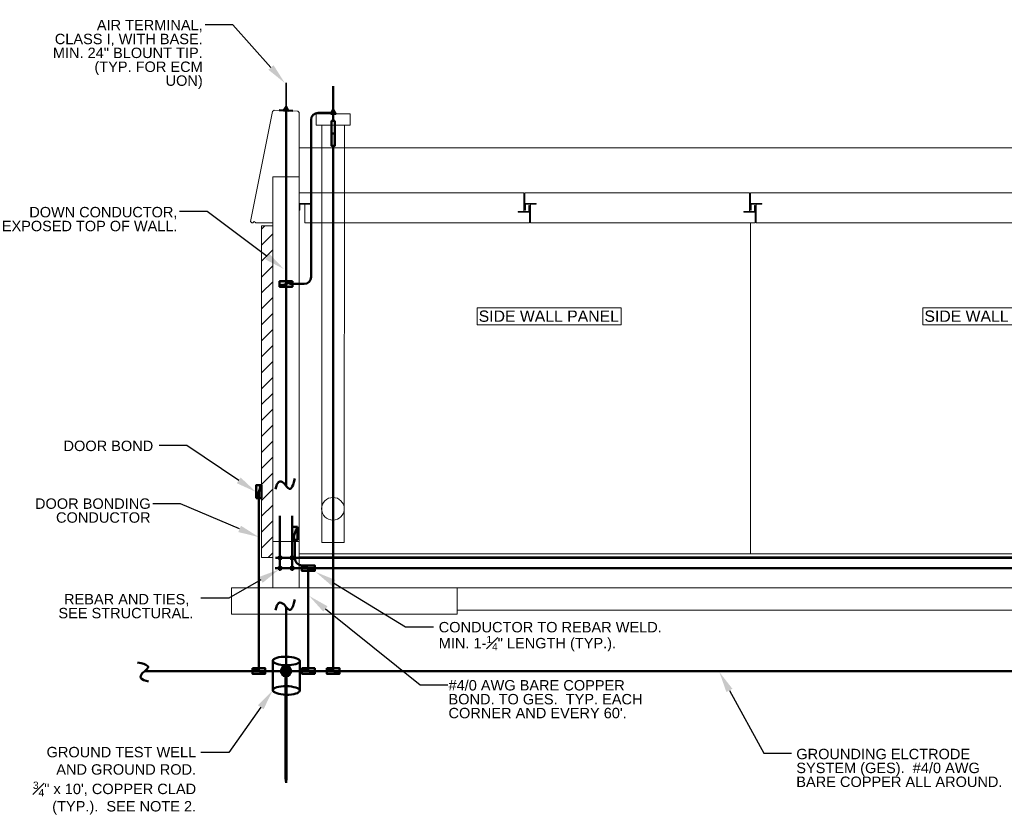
# Model space of a CAD drawing. Header units: inches. Extents: x 577 to 9538, y 274 to 2902.
# Tile 10 of 16: x 745 to 1596, y 1297 to 1978. Entities that reach past the tile are written whole.
import ezdxf
from ezdxf import colors
from ezdxf.entities.mleader import LeaderData, LeaderLine
from ezdxf.enums import TextEntityAlignment as Align
from ezdxf.math import Vec2, Vec3

# ---------------------------------------------------------------- set-up
doc = ezdxf.new("R2010")
doc.units = ezdxf.units.IN
doc.header["$MEASUREMENT"] = 0
for name, color, linetype, lineweight in [('E-ANNO-TEXT', 7, 'Continuous', 25), ('E-DETL-GRPH', 7, 'Continuous', 35), ('S-201 Elevations [E-201 Reference]$0$E-REF', 253, 'Continuous', 9), ('S-201 Elevations [E-201 Reference]$0$Level 1', 7, 'Continuous', 0)]:
    doc.layers.add(name, color=color, linetype=linetype, lineweight=lineweight)
doc.layers.add('E-LTNG-COND', color=7, linetype='Continuous', lineweight=50, true_color=0x690000)
doc.layers.add('E-LTNG-TERM', color=7, linetype='Continuous', lineweight=35, true_color=0x690000)
doc.styles.add("S-201 Elevations [E-201 Reference]$0$_1 4 1'-0", font='arial.ttf', dxfattribs={"height": 6})
doc.styles.get("Standard").update_dxf_attribs({"font": 'arial.ttf'})

# ---------------------------------------------------------------- blocks, each defined once
blk = doc.blocks.new('S-201 Elevations [E-201 Reference]$0$l6x312x516-e_78')
at = {"layer": 'S-201 Elevations [E-201 Reference]$0$Level 1', "color": 9, "extrusion": (0, 0, -1)}
for p, q in [((0, 0), (0, 19.1)), ((0, 19.1), (0, 19.1)), ((0, 19.1), (0, 19.1)), ((1, 18.1), (1, 18.1)), ((1, 18.1), (1, 1.9)), ((11.1, 0), (0, 0)), ((1, 1.9), (1, 1.9)), ((1.9, 1), (1.9, 1)), ((1.9, 1), (10.2, 1)), ((10.2, 1), (10.2, 1)), ((11.1, 0), (11.1, 0)), ((11.1, 0), (11.1, 0))]:
    blk.add_line(p, q, dxfattribs=at)
for centre, start, end in [((0, 18.1), 90, 180.0033), ((-1.9, 1.9), 269.9979, 359.9967), ((-10.2, 0), 90.0021, 180.0021)]:
    blk.add_arc(centre, 0.952, start, end, dxfattribs=at)
blk = doc.blocks.new('S-201 Elevations [E-201 Reference]')
at = {"layer": 'S-201 Elevations [E-201 Reference]$0$E-REF'}
h = blk.add_hatch(dxfattribs=at)
h.set_pattern_fill('HATCH', color=9, scale=1.624893, style=0, pattern_type=2)
h.set_pattern_definition([(45, (0.847, 1132.959), (-6.89384, 6.89384), [])])
h.paths.add_polyline_path([(-22.78, 1013.1), (-13.03, 1013.1), (-13.03, 1299.87), (-22.78, 1299.87)])
at = {"layer": 'S-201 Elevations [E-201 Reference]$0$E-REF', "color": 9}
for p, q in [((-13.27, 1398.61), (-32.29, 1303.5)), ((-13.27, 1398.61), (-11.81, 1399.8)), ((8.5, 1398.99), (-11.81, 1399.8)), ((8.5, 1398.99), (9.72, 1397.77)), ((9.72, 1397.77), (9.72, 1302.31)), ((29.3, 1386.79), (29.3, 1026.06)), ((48.8, 1386.79), (48.62, 1026.06)), ((9.72, 1328.31), (9.72, 1367.3)), ((9.72, 1367.3), (847.69, 1367.3)), ((-13.03, 1342.12), (9.72, 1342.12)), ((-13.03, 1342.12), (-13.03, 987.06)), ((9.72, 1328.31), (9.72, 1318.96)), ((9.72, 1328.31), (29.3, 1328.31)), ((29.3, 1328.31), (49.27, 1328.31)), ((48.76, 1328.31), (203.69, 1328.31)), ((203.69, 1328.31), (203.69, 1312.16)), ((204.71, 1328.31), (204.71, 1318.96)), ((204.71, 1328.31), (398.68, 1328.31)), ((398.68, 1328.31), (398.68, 1312.16)), ((399.69, 1328.31), (847.69, 1328.31)), ((399.69, 1328.31), (399.69, 1318.96)), ((14.6, 1302.31), (14.6, 1318.46)), ((208.57, 1311.65), (208.57, 1302.31)), ((209.58, 1302.31), (209.58, 1318.46)), ((403.55, 1311.65), (403.55, 1302.31)), ((404.57, 1302.31), (404.57, 1318.46)), ((-31.31, 1302.31), (-32.29, 1303.5)), ((-30.28, 1302.31), (-31.31, 1302.31)), ((-13.03, 1302.31), (-27.88, 1302.31)), ((9.72, 1302.31), (9.72, 987.06)), ((14.6, 1302.31), (29.3, 1302.31)), ((48.75, 1302.29), (29.3, 1302.29)), ((48.75, 1302.31), (208.57, 1302.31)), ((209.58, 1302.31), (403.55, 1302.31)), ((399.69, 1302.31), (399.69, 1016.33)), ((404.57, 1302.31), (847.69, 1302.31)), ((9.72, 1026.87), (-13.03, 1026.87)), ((29.21, 1026.06, 0), (48.62, 1026.06, 0)), ((9.72, 1016.31), (847.69, 1016.31)), ((9.72, 1013.87), (847.69, 1013.87)), ((-48.78, 987.06), (-48.78, 964.31)), ((-48.78, 987.06), (45.47, 987.06)), ((847.69, 987.06), (45.47, 987.06)), ((146.21, 967.56), (146.21, 987.06)), ((-48.78, 964.31), (146.21, 964.31)), ((146.21, 967.56), (146.21, 964.31)), ((847.69, 967.56), (146.21, 967.56))]:
    blk.add_line(p, q, dxfattribs=at)
at = {"layer": 'S-201 Elevations [E-201 Reference]$0$E-REF', "color": 9, "flags": 128}
blk.add_lwpolyline([(-30.28, 1302.31), (-29.05, 1303.51), (-27.88, 1302.31)], dxfattribs=at)
at = {"layer": 'S-201 Elevations [E-201 Reference]$0$E-REF', "color": 9}
blk.add_circle((38.88, 1055.31, 0), 9.75, dxfattribs=at)
for points in [[(24.43, 1396.54), (53.67, 1396.54), (53.67, 1386.79), (24.43, 1386.79)], [(-22.78, 1299.87), (-13.03, 1299.87), (-13.03, 1013.1), (-22.78, 1013.1)], [(-22.78, 1013.1), (-13.03, 1013.1), (-13.03, 1299.87), (-22.78, 1299.87)], [(163.37, 1228.89), (287.81, 1228.89), (287.81, 1214.35), (163.37, 1214.35)], [(548.47, 1228.87), (672.91, 1228.87), (672.91, 1214.34), (548.47, 1214.34)]]:
    blk.add_3dface(points, dxfattribs=at)
for p, xscale, yscale, zscale, rotation in [((9.72, 1318.96), 0.5117772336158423, 0.5117772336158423, 0.5117772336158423, 270), ((204.71, 1318.96), 0.5117772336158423, 0.5117772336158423, 0.5117772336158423, 270), ((399.69, 1318.96), 0.5117772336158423, 0.5117772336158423, 0.5117772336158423, 270), ((208.57, 1311.65), 0.5117772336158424, 0.5117772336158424, 0.5117772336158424, 90), ((403.55, 1311.65), 0.5117772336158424, 0.5117772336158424, 0.5117772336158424, 90)]:
    blk.add_blockref('S-201 Elevations [E-201 Reference]$0$l6x312x516-e_78', p, dxfattribs=dict(at, xscale=xscale, yscale=yscale, zscale=zscale, rotation=rotation))
at = {"layer": 'S-201 Elevations [E-201 Reference]$0$E-REF', "color": 9, "style": "S-201 Elevations [E-201 Reference]$0$_1 4 1'-0"}
for p in [(164.82, 1221.73), (549.92, 1221.72)]:
    blk.add_text('SIDE WALL PANEL', height=9.7494, dxfattribs=at).set_placement(p, align=Align.MIDDLE_LEFT)

msp = doc.modelspace()

# ---------------------------------------------------------------- hatches: boundary and pattern name
at = {"layer": 'E-LTNG-COND'}
h = msp.add_hatch(color=0, dxfattribs=at)
h.dxf.hatch_style = 1
h.paths.add_polyline_path([(975.32452, 1902.77375), (973.15168, 1899.33411), (977.21692, 1899.17219)])
h = msp.add_hatch(color=0, dxfattribs=at)
h.dxf.hatch_style = 1
h.paths.add_polyline_path([(1016.03955, 1899.91142), (1014.00532, 1896.38803), (1018.07378, 1896.38803)])
h = msp.add_hatch(color=0, dxfattribs=at)
h.dxf.hatch_style = 1
h.paths.add_polyline_path([(1014.68955, 1868.70547), (1017.38955, 1868.70547), (1017.38955, 1879.50547), (1014.68955, 1879.50547)])
h = msp.add_hatch(color=0, dxfattribs=at)
h.dxf.hatch_style = 1
h.paths.add_polyline_path([(969.78264, 1751.81596), (980.88932, 1751.81596), (975.33598, 1749.43902), (969.78264, 1749.43902)])
h.paths.add_polyline_path([(980.88932, 1751.81596), (980.88932, 1749.43902), (975.33598, 1749.43902)], flags=17)
h.paths.add_polyline_path([(975.33598, 1749.43902), (980.88932, 1749.43902), (980.88932, 1747.06209), (969.78264, 1747.06209)])
h.paths.add_polyline_path([(969.78264, 1749.37733, 0.015148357), (975.33598, 1749.43902), (969.78264, 1747.06209)])
h = msp.add_hatch(color=0, dxfattribs=at)
h.dxf.hatch_style = 1
h.paths.add_polyline_path([(969.78264, 1749.43902), (975.33598, 1749.43902), (969.78264, 1747.06209)])
h = msp.add_hatch(color=0, dxfattribs=at)
h.dxf.hatch_style = 1
h.paths.add_polyline_path([(949.45833, 1575.41924), (949.45833, 1564.31256), (951.83526, 1569.8659), (951.83526, 1575.41924)])
h.paths.add_polyline_path([(949.45833, 1564.31256), (951.83526, 1564.31256), (951.83526, 1569.8659)], flags=17)
h.paths.add_polyline_path([(951.83526, 1569.8659), (951.83526, 1564.31256), (954.21219, 1564.31256), (954.21219, 1575.41924)])
h.paths.add_polyline_path([(951.89695, 1575.41924, -0.015148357), (951.83526, 1569.8659), (954.21219, 1575.41924)])
h = msp.add_hatch(color=0, dxfattribs=at)
h.dxf.hatch_style = 1
h.paths.add_polyline_path([(951.83526, 1575.41924), (951.83526, 1569.8659), (954.21219, 1575.41924)])
h = msp.add_hatch(color=0, dxfattribs=at)
h.dxf.hatch_style = 1
h.paths.add_polyline_path([(985.33719, 1528.39556), (985.33719, 1539.50224), (982.96026, 1533.9489), (982.96026, 1528.39556)])
h.paths.add_polyline_path([(985.33719, 1539.50224), (982.96026, 1539.50224), (982.96026, 1533.9489)], flags=17)
h.paths.add_polyline_path([(982.96026, 1533.9489), (982.96026, 1539.50224), (980.58332, 1539.50224), (980.58332, 1528.39556)])
h.paths.add_polyline_path([(982.89857, 1528.39556, -0.015148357), (982.96026, 1533.9489), (980.58332, 1528.39556)])
h = msp.add_hatch(color=0, dxfattribs=at)
h.dxf.hatch_style = 1
h.paths.add_polyline_path([(982.96026, 1528.39556), (982.96026, 1533.9489), (980.58332, 1528.39556)])
h = msp.add_hatch(color=0, dxfattribs=at)
h.dxf.hatch_style = 1
h.paths.add_polyline_path([(1000.15058, 1506.22332), (989.0439, 1506.22332), (994.59724, 1503.84639), (1000.15058, 1503.84639)])
h.paths.add_polyline_path([(989.0439, 1506.22332), (989.0439, 1503.84639), (994.59724, 1503.84639)], flags=17)
h.paths.add_polyline_path([(994.59724, 1503.84639), (989.0439, 1503.84639), (989.0439, 1501.46945), (1000.15058, 1501.46945)])
h.paths.add_polyline_path([(1000.15058, 1503.7847, -0.015148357), (994.59724, 1503.84639), (1000.15058, 1501.46945)])
h = msp.add_hatch(color=0, dxfattribs=at)
h.dxf.hatch_style = 1
h.paths.add_polyline_path([(1000.15058, 1503.84639), (994.59724, 1503.84639), (1000.15058, 1501.46945)])
h = msp.add_hatch(color=0, dxfattribs=at)
h.dxf.hatch_style = 1
h.paths.add_polyline_path([(957.3886, 1417.27688), (946.28192, 1417.27688), (951.83526, 1414.89995), (957.3886, 1414.89995)])
h.paths.add_polyline_path([(946.28192, 1417.27688), (946.28192, 1414.89995), (951.83526, 1414.89995)], flags=17)
h.paths.add_polyline_path([(951.83526, 1414.89995), (946.28192, 1414.89995), (946.28192, 1412.52301), (957.3886, 1412.52301)])
h.paths.add_polyline_path([(957.3886, 1414.83826, -0.015148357), (951.83526, 1414.89995), (957.3886, 1412.52301)])
h = msp.add_hatch(color=0, dxfattribs=at)
h.dxf.hatch_style = 1
h.paths.add_polyline_path([(957.3886, 1414.89995), (951.83526, 1414.89995), (957.3886, 1412.52301)])
h = msp.add_hatch(color=0, dxfattribs=at)
h.dxf.hatch_style = 1
h.paths.add_polyline_path([(972.9358, 1419.05687), (970.5358, 1414.89995), (975.3358, 1414.89995)])
h.paths.add_polyline_path([(975.3358, 1419.05687), (972.9358, 1419.05687), (975.3358, 1414.89995)])
h.paths.add_polyline_path([(977.7358, 1419.05687), (975.3358, 1419.05687), (975.3358, 1414.89995), (975.8358, 1414.89995), (980.1358, 1414.89995)])
h.paths.add_polyline_path([(980.1358, 1414.89995), (975.8358, 1414.89995), (975.8358, 1414.03392), (977.7358, 1410.74302)])
h.paths.add_polyline_path([(975.8358, 1414.03392), (975.8358, 1410.74302), (977.7358, 1410.74302)], flags=17)
h.paths.add_polyline_path([(974.8358, 1414.89995), (970.5358, 1414.89995), (972.9358, 1410.74302), (974.8358, 1410.74302)])
h = msp.add_hatch(color=0, dxfattribs=at)
h.dxf.hatch_style = 1
h.paths.add_polyline_path([(974.8358, 1322.41958), (975.8358, 1322.41958), (975.8358, 1414.89995), (974.8358, 1414.89995)])
h = msp.add_hatch(color=0, dxfattribs=at)
h.dxf.hatch_style = 1
h.paths.add_polyline_path([(1000.15058, 1417.27688), (989.0439, 1417.27688), (994.59724, 1414.89995), (1000.15058, 1414.89995)])
h.paths.add_polyline_path([(989.0439, 1417.27688), (989.0439, 1414.89995), (994.59724, 1414.89995)], flags=17)
h.paths.add_polyline_path([(994.59724, 1414.89995), (989.0439, 1414.89995), (989.0439, 1412.52301), (1000.15058, 1412.52301)])
h.paths.add_polyline_path([(1000.15058, 1414.83826, -0.015148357), (994.59724, 1414.89995), (1000.15058, 1412.52301)])
h = msp.add_hatch(color=0, dxfattribs=at)
h.dxf.hatch_style = 1
h.paths.add_polyline_path([(1000.15058, 1414.89995), (994.59724, 1414.89995), (1000.15058, 1412.52301)])
h = msp.add_hatch(color=0, dxfattribs=at)
h.dxf.hatch_style = 1
h.paths.add_polyline_path([(1021.59289, 1417.27688), (1010.48621, 1417.27688), (1016.03955, 1414.89995), (1021.59289, 1414.89995)])
h.paths.add_polyline_path([(1010.48621, 1417.27688), (1010.48621, 1414.89995), (1016.03955, 1414.89995)], flags=17)
h.paths.add_polyline_path([(1016.03955, 1414.89995), (1010.48621, 1414.89995), (1010.48621, 1412.52301), (1021.59289, 1412.52301)])
h.paths.add_polyline_path([(1021.59289, 1414.83826, -0.015148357), (1016.03955, 1414.89995), (1021.59289, 1412.52301)])
h = msp.add_hatch(color=0, dxfattribs=at)
h.dxf.hatch_style = 1
h.paths.add_polyline_path([(1021.59289, 1414.89995), (1016.03955, 1414.89995), (1021.59289, 1412.52301)])
h = msp.add_hatch(color=0, dxfattribs=at)
h.dxf.hatch_style = 1
h.paths.add_polyline_path([(975.3358, 1322.41958), (974.8358, 1322.41958), (975.3358, 1318.36594)])
h.paths.add_polyline_path([(975.8358, 1322.41958), (975.3358, 1322.41958), (975.3358, 1318.36594)])

# ---------------------------------------------------------------- linework, layer by layer
at = {"layer": 'E-LTNG-COND', "color": 0}
for p, q in [((1016.03955, 1896.38803), (1016.03955, 1920.38803)), ((969.34032, 1899.47709), (981.33128, 1899.01138)), ((975.3358, 1900.30819), (975.3358, 1574.96273)), ((1003.0017, 1897.32893), (1016.03955, 1897.32893)), ((1016.03955, 1897.32893), (1016.03955, 1890.30547)), ((997.0017, 1755.43902), (997.0017, 1891.32893)), ((1017.38955, 1879.50547), (1014.68955, 1879.50547)), ((1016.03955, 1414.89995), (1016.03955, 1868.70547)), ((980.88932, 1751.81596), (969.78264, 1747.06209)), ((991.0017, 1749.43902), (978.23412, 1749.43902)), ((949.45833, 1564.31256), (954.21219, 1575.41924)), ((951.83526, 1569.8659), (951.75969, 1414.89998)), ((970.08332, 1503.84639), (970.08332, 1549.08883)), ((980.58332, 1503.84639), (980.58332, 1549.01406)), ((985.33719, 1539.50224), (980.58332, 1528.39556)), ((982.96026, 1528.39556), (982.96026, 1512.22332)), ((966.29646, 1512.75772), (1824.67616, 1512.75772)), ((989.0439, 1506.22332), (988.96026, 1506.22332)), ((989.0439, 1506.22332), (1000.15058, 1501.46945)), ((966.03311, 1503.84639), (1824.67616, 1503.84639)), ((994.59724, 1503.84639), (994.59724, 1414.89995)), ((975.3358, 1470.33073), (975.3358, 1414.89995)), ((963.89981, 1423.7865), (963.89981, 1398.30113)), ((987.18749, 1423.39861), (987.18749, 1397.91323)), ((853.36574, 1414.89995), (1016.03955, 1414.89995)), ((946.28192, 1417.27688), (957.3886, 1412.52301)), ((970.5358, 1414.89995), (980.1358, 1414.89995)), ((972.9358, 1419.05687), (977.7358, 1410.74302)), ((974.8358, 1414.89995), (975.8358, 1414.89995)), ((974.8358, 1414.89995), (974.8358, 1322.41958)), ((974.8358, 1414.89995), (975.8358, 1414.89995)), ((975.8358, 1414.89995), (975.8358, 1322.41958)), ((989.0439, 1417.27688), (1000.15058, 1412.52301)), ((989.29724, 1414.89995), (998.89724, 1414.89995)), ((993.59724, 1414.89995), (994.59724, 1414.89995)), ((1010.48621, 1417.27688), (1021.59289, 1412.52301)), ((1010.73955, 1414.89995), (1020.33955, 1414.89995)), ((1015.03955, 1414.89995), (1016.03955, 1414.89995)), ((1016.03955, 1414.89995), (1824.67616, 1414.89995)), ((974.8358, 1322.41958), (975.8358, 1322.41958)), ((974.8358, 1322.41958), (975.3358, 1318.36594)), ((974.8358, 1322.41958), (975.8358, 1322.41958)), ((975.3358, 1318.36594), (975.3358, 1322.41958)), ((975.8358, 1322.41958), (975.3358, 1318.36594))]:
    msp.add_line(p, q, dxfattribs=at)
for points in [[(973.15168, 1899.33411), (977.21692, 1899.17219), (975.32452, 1902.77375)], [(1017.38955, 1890.30547), (1017.38955, 1868.70547), (1014.68955, 1868.70547), (1014.68955, 1890.30547)], [(949.45833, 1564.31256), (949.45833, 1575.41924), (954.21219, 1575.41924), (954.21219, 1564.31256)], [(985.33719, 1539.50224), (985.33719, 1528.39556), (980.58332, 1528.39556), (980.58332, 1539.50224)], [(946.28192, 1417.27688), (957.3886, 1417.27688), (957.3886, 1412.52301), (946.28192, 1412.52301)], [(980.1358, 1414.89995), (977.7358, 1419.05687), (972.9358, 1419.05687), (970.5358, 1414.89995), (972.9358, 1410.74302), (977.7358, 1410.74302)], [(989.0439, 1417.27688), (1000.15058, 1417.27688), (1000.15058, 1412.52301), (989.0439, 1412.52301)], [(1010.48621, 1417.27688), (1021.59289, 1417.27688), (1021.59289, 1412.52301), (1010.48621, 1412.52301)]]:
    msp.add_lwpolyline(points, close=True, dxfattribs=at)
at = {"layer": 'E-LTNG-COND', "color": 0, "elevation": 0}
for points in [[(1014.00532, 1896.38803), (1018.07378, 1896.38803), (1016.03955, 1899.91142)], [(980.88932, 1751.81596), (969.78264, 1751.81596), (969.78264, 1747.06209), (980.88932, 1747.06209)], [(989.0439, 1506.22332), (1000.15058, 1506.22332), (1000.15058, 1501.46945), (989.0439, 1501.46945)]]:
    msp.add_lwpolyline(points, close=True, dxfattribs=at)
at = {"layer": 'E-LTNG-COND', "color": 0}
for centre in [(970.08332, 1513.56373), (980.58332, 1513.56373), (969.27731, 1512.75772), (970.08332, 1511.9517), (970.88934, 1512.75772), (979.77731, 1512.75772), (980.58332, 1511.9517), (981.38934, 1512.75772), (969.27731, 1503.84639), (970.08332, 1504.65241), (970.08332, 1503.04037), (970.88934, 1503.84639), (979.77731, 1503.84639), (980.58332, 1504.65241), (980.58332, 1503.04037), (981.38934, 1503.84639)]:
    msp.add_circle(centre, 0.80602, dxfattribs=at)
for centre, start, end in [((1003.0017, 1891.32893), 90, 180), ((991.0017, 1755.43902), 270, 0), ((988.96026, 1512.22332, 0), 180, 270)]:
    msp.add_arc(centre, 6, start, end, dxfattribs=at)
for centre in [(975.54365, 1423.59255), (975.54365, 1398.10718)]:
    msp.add_ellipse(centre, major_axis=(11.64384, -0.19395), ratio=0.317060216, dxfattribs=at)
for points in [[(982.79475, 1581.26172), (980.77129, 1571.99884), (977.79164, 1571.81843), (975.14542, 1575.2694), (971.60806, 1579.37159), (967.83369, 1578.88946), (966.30787, 1571.97912)], [(982.79475, 1476.64808), (980.77129, 1467.3852), (977.79164, 1467.20479), (975.14542, 1470.65576), (971.60806, 1474.75795), (967.83369, 1474.27582), (966.30787, 1467.36548)], [(847.1134, 1422.39697), (856.37628, 1420.37351), (856.55669, 1417.39386), (853.10572, 1414.74764), (849.00353, 1411.21028), (849.48567, 1407.43591), (856.39601, 1405.91009)]]:
    msp.add_open_spline(points, degree=3, dxfattribs=at)
at = {"layer": 'E-LTNG-TERM', "color": 0}
msp.add_line((975.3358, 1899.24424), (975.3358, 1923.24424), dxfattribs=at)

# ---------------------------------------------------------------- block references
at = {"layer": 'E-DETL-GRPH', "color": 0}
msp.add_blockref('S-201 Elevations [E-201 Reference]', (976.98962, 499.85186), dxfattribs=at)

# ---------------------------------------------------------------- texts
at = {"layer": 'E-ANNO-TEXT', "color": 0, "char_height": 9, "line_spacing_factor": 0.8}
for s, width, heights, insert, attachment_point in [('\\A1;AIR TERMINAL, CLASS I, WITH BASE.  MIN. 24" BLOUNT TIP.  (TYP. FOR ECM UON)', 132.1768467, [62.6908], (903.37453, 1977.64293), 3), ('\\A1;DOWN CONDUCTOR,\\PEXPOSED TOP OF WALL. ', 160.056963, [32.87581], (881.49919, 1815.99117), 3), ('\\A1;DOOR BOND', 84.4075108, [16.40576], (860.61958, 1613.97235), 3), ('\\A1;DOOR BONDING CONDUCTOR', 103.7733601, [34.03537], (858.31849, 1564.06025), 3), ('\\A1;REBAR AND TIES,  SEE STRUCTURAL.', 119.6646365, [31.72598], (895.30827, 1481.46808), 3), ('\\A1;CONDUCTOR TO REBAR WELD.  MIN. 1-{\\H0.7x;\\S1#4;}" LENGTH (TYP.).', 198.5481677, [36.07206], (1107.23948, 1457.30169), 1), ("\\A1;#4/0 AWG BARE COPPER BOND. TO GES.  TYP. EACH CORNER AND EVERY 60'.", 172.5839, [42.39868], (1115.70214, 1407.07756), 1), ('\\A1;\\pxsm1;GROUND TEST WELL AND GROUND ROD.\\P{\\H0.7x;\\S3#4;}" x 10\', COPPER CLAD (TYP.).  SEE NOTE 2.', 141.8029919, [63.04738], (897.66752, 1349.32494), 3), ('\\A1;GROUNDING ELCTRODE SYSTEM (GES).  #4/0 AWG BARE COPPER ALL AROUND.', 183.9896516, [46.47388], (1416.19491, 1347.67008), 1)]:
    msp.add_mtext_dynamic_manual_height_columns(s, width=width, gutter_width=48, heights=heights, dxfattribs=dict(at, insert=insert, attachment_point=attachment_point))

# ---------------------------------------------------------------- leaders
at = {"layer": 'E-ANNO-TEXT', "color": 0}
ml = msp.add_multileader_mtext('Standard', dxfattribs=at)
ml.set_content('')
ml.set_leader_properties()
ml.build(insert=Vec2(0, 0))
ml.multileader.update_dxf_attribs({"dogleg_length": 24, "arrow_head_size": 18})
ctx = ml.context
ctx.base_point, ctx.char_height, ctx.arrow_head_size, ctx.landing_gap_size, ctx.plane_origin = Vec3(905.11967, 1973.41618), 0.18, 18, 0.125, Vec3(583.53233, 1924.20575)
ctx.text_align_type = 2
notes = []
notes.append((ctx, [(1, (1, 1, 0), (929.36967, 1973.41618), (-1, 0), 24, [(0, [(974.32682, 1923.04754)], 0, [])])]))
ctx.mtext.insert, ctx.mtext.alignment, ctx.mtext.flow_direction = Vec3(905.24467, 1973.50618), 3, 5
ml = msp.add_multileader_mtext('Standard', dxfattribs=at)
ml.set_content('')
ml.set_leader_properties()
ml.build(insert=Vec2(0, 0))
ml.multileader.update_dxf_attribs({"dogleg_length": 24, "arrow_head_size": 18})
ctx = ml.context
ctx.base_point, ctx.char_height, ctx.arrow_head_size, ctx.landing_gap_size, ctx.plane_origin = Vec3(882.96412, 1812.1327), 0.18, 18, 0.125, Vec3(621.56443, 1712.23963)
ctx.text_align_type = 2
notes.append((ctx, [(1, (1, 1, 0), (907.21412, 1812.1327), (-1, 0), 24, [(0, [(973.5462, 1762.24998)], 0, [])])]))
ctx.mtext.insert, ctx.mtext.alignment, ctx.mtext.flow_direction = Vec3(883.08912, 1812.2227), 3, 5
ml = msp.add_multileader_mtext('Standard', dxfattribs=at)
ml.set_content('')
ml.set_leader_properties()
ml.build(insert=Vec2(0, 0))
ml.multileader.update_dxf_attribs({"dogleg_length": 24, "arrow_head_size": 18})
ctx = ml.context
ctx.base_point, ctx.char_height, ctx.arrow_head_size, ctx.landing_gap_size, ctx.plane_origin = Vec3(865.42038, 1609.65889), 0.18, 18, 0.125, Vec3(482.83403, 1568.05049)
ctx.text_align_type = 2
notes.append((ctx, [(1, (1, 1, 0), (889.67038, 1609.65889), (-1, 0), 24, [(0, [(949.45833, 1569.62834)], 0, [])])]))
ctx.mtext.insert, ctx.mtext.alignment, ctx.mtext.flow_direction = Vec3(865.54538, 1609.74889), 3, 5
ml = msp.add_multileader_mtext('Standard', dxfattribs=at)
ml.set_content('')
ml.set_leader_properties()
ml.build(insert=Vec2(0, 0))
ml.multileader.update_dxf_attribs({"dogleg_length": 24, "arrow_head_size": 18})
ctx = ml.context
ctx.base_point, ctx.char_height, ctx.arrow_head_size, ctx.landing_gap_size, ctx.plane_origin = Vec3(859.92753, 1559.47366), 0.18, 18, 0.125, Vec3(597.92531, 1482.88207)
ctx.text_align_type = 2
notes.append((ctx, [(1, (1, 1, 0), (884.17753, 1559.47366), (-1, 0), 24, [(0, [(951.81614, 1530.66091)], 0, [])])]))
ctx.mtext.insert, ctx.mtext.alignment, ctx.mtext.flow_direction = Vec3(860.05253, 1559.56366), 3, 5
ml = msp.add_multileader_mtext('Standard', dxfattribs=at)
ml.set_content('')
ml.set_leader_properties()
ml.build(insert=Vec2(0, 0))
ml.multileader.update_dxf_attribs({"dogleg_length": 24, "arrow_head_size": 18})
ctx = ml.context
ctx.base_point, ctx.char_height, ctx.arrow_head_size, ctx.landing_gap_size, ctx.plane_origin = Vec3(901.59107, 1477.81655), 0.18, 18, 0.125, Vec3(482.83403, 1508.52515)
ctx.text_align_type = 2
notes.append((ctx, [(1, (1, 1, 0), (925.84107, 1477.81655), (-1, 0), 24, [(0, [(969.27731, 1502.60153)], 0, [])])]))
ctx.mtext.insert, ctx.mtext.alignment, ctx.mtext.flow_direction = Vec3(901.71607, 1477.90655), 3, 5
ml = msp.add_multileader_mtext('Standard', dxfattribs=at)
ml.set_content('')
ml.set_leader_properties()
ml.build(insert=Vec2(0, 0))
ml.multileader.update_dxf_attribs({"dogleg_length": 24, "arrow_head_size": 18})
ctx = ml.context
ctx.base_point, ctx.char_height, ctx.arrow_head_size, ctx.landing_gap_size, ctx.plane_origin = Vec3(1115.09571, 1403.05337), 0.18, 18, 0.125, Vec3(1099.91137, 1264.73801)
ctx.text_align_type = 2
notes.append((ctx, [(0, (1, 1, 0), (1091.09571, 1403.05337), (1, 0), 24, [(0, [(995.32303, 1479.802)], 0, [])])]))
ctx.mtext.insert, ctx.mtext.alignment, ctx.mtext.flow_direction = Vec3(1115.22071, 1403.14337), 3, 5
ml = msp.add_multileader_mtext('Standard', dxfattribs=at)
ml.set_content('')
ml.set_leader_properties()
ml.build(insert=Vec2(0, 0))
ml.multileader.update_dxf_attribs({"dogleg_length": 24, "arrow_head_size": 18})
ctx = ml.context
ctx.base_point, ctx.char_height, ctx.arrow_head_size, ctx.landing_gap_size, ctx.plane_origin = Vec3(1412.01814, 1343.84785), 0.18, 18, 0.125, Vec3(1224.81439, 1214.45009)
ctx.text_align_type = 2
notes.append((ctx, [(0, (1, 1, 0), (1388.01814, 1343.84785), (1, 0), 24, [(0, [(1349.75733, 1413.9516)], 0, [])])]))
ctx.mtext.insert, ctx.mtext.alignment, ctx.mtext.flow_direction = Vec3(1412.14314, 1343.93785), 3, 5
ml = msp.add_multileader_mtext('Standard', dxfattribs=at)
ml.set_content('')
ml.set_leader_properties()
ml.build(insert=Vec2(0, 0))
ml.multileader.update_dxf_attribs({"dogleg_length": 24, "arrow_head_size": 18})
ctx = ml.context
ctx.base_point, ctx.char_height, ctx.arrow_head_size, ctx.landing_gap_size, ctx.plane_origin = Vec3(901.55072, 1344.46137), 0.18, 18, 0.125, Vec3(740.27897, 1410.19922)
ctx.text_align_type = 2
notes.append((ctx, [(1, (1, 1, 0), (925.80072, 1344.46137), (-1, 0), 24, [(0, [(963.89981, 1398.30113)], 0, [])])]))
ctx.mtext.insert, ctx.mtext.alignment, ctx.mtext.flow_direction = Vec3(901.67572, 1344.55137), 3, 5
at = {"layer": 'E-DETL-GRPH', "color": 0}
ml = msp.add_multileader_mtext('Standard', dxfattribs=at)
ml.set_content('')
ml.set_leader_properties()
ml.build(insert=Vec2(0, 0))
ml.multileader.update_dxf_attribs({"dogleg_length": 24, "arrow_head_size": 18})
ctx = ml.context
ctx.base_point, ctx.char_height, ctx.arrow_head_size, ctx.landing_gap_size, ctx.plane_origin = Vec3(1102.67412, 1452.98169), 0.18, 18, 0.125, Vec3(1099.91137, 1333.14871)
ctx.text_align_type = 2
notes.append((ctx, [(0, (1, 1, 0), (1078.67412, 1452.98169), (1, 0), 24, [(0, [(1000.99753, 1500.45723)], 0, [])])]))
ctx.mtext.insert, ctx.mtext.alignment, ctx.mtext.flow_direction = Vec3(1102.79912, 1453.07169), 3, 5
for ctx, leaders in notes:
    for number, flags, end, landing, length, lines in leaders:
        leader = LeaderData()
        leader.index, (leader.has_last_leader_line, leader.has_dogleg_vector, leader.attachment_direction) = number, flags
        leader.last_leader_point, leader.dogleg_vector, leader.dogleg_length = Vec3(end), Vec3(landing), length
        for number, points, colour, breaks in lines:
            line = LeaderLine()
            line.index, line.vertices, line.color, line.breaks = number, Vec3.list(points), colors.encode_raw_color(colour), breaks
            leader.lines.append(line)
        ctx.leaders.append(leader)

doc.saveas('drawing.dxf')
